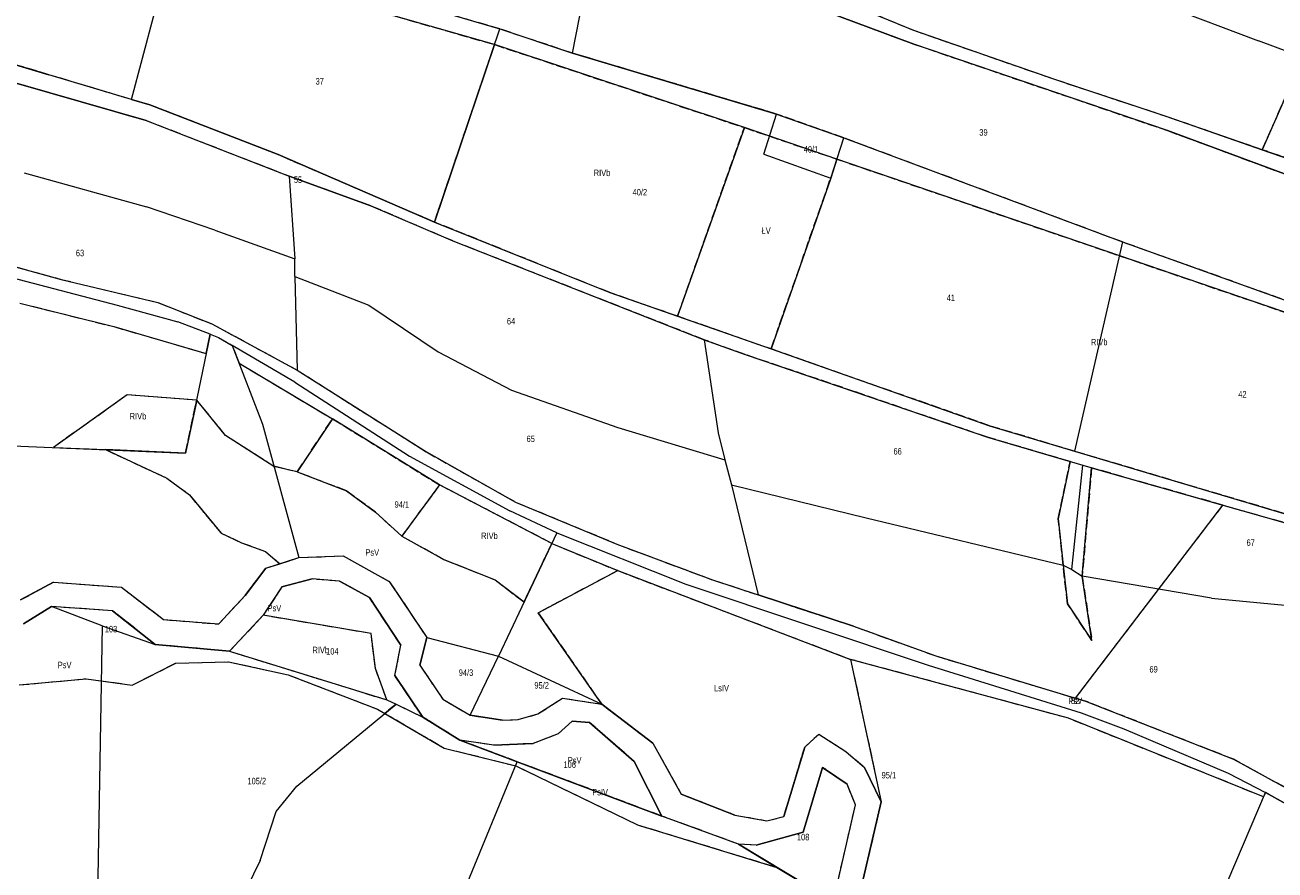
# Model space of a CAD drawing. Header units: metres. Extents: x 7496145 to 7500200, y 5498500 to 5502080.
# Tile 102 of 202: x 7496544 to 7496833, y 5501620 to 5501815. Entities that reach past the tile are written whole.
import ezdxf
from ezdxf.enums import TextEntityAlignment as Align

# ---------------------------------------------------------------- set-up
doc = ezdxf.new("R2010")
doc.units = ezdxf.units.M
doc.header["$MEASUREMENT"] = 0
for name, pattern in [('2.25_0.75', [3, 2.25, -0.75]), ('219-1000', [0]), ('egug-1000', [0])]:
    doc.linetypes.add(name, pattern=pattern)
for name, color, linetype in [('209-oznaczenie konturu klasyfikacyjnego', 7, 'CONTINUOUS'), ('211-numer działki ewidencyjnej', 7, 'CONTINUOUS'), ('217-kontur klasyfikacyjny', 7, 'CONTINUOUS'), ('218-kontur użytku gruntowego', 7, 'CONTINUOUS'), ('219-działka ewidencyjna', 7, 'CONTINUOUS')]:
    doc.layers.add(name, color=color, linetype=linetype)
doc.styles.get("Standard").update_dxf_attribs({"font": 'Working1250', "width": 0.75})

msp = doc.modelspace()

# ---------------------------------------------------------------- linework, layer by layer
at = {"layer": '217-kontur klasyfikacyjny', "color": 3, "linetype": '2.25_0.75', "lineweight": 18, "flags": 128}
for points in [[(7496829.79, 5501786.47), (7496861.99, 5501859.78)], [(7496653.73, 5501814.35), (7496578.81, 5501836.31)], [(7496681.87, 5501836.03), (7496749.34, 5501810.85)], [(7496577.71, 5501832.16), (7496652.51, 5501810.74)], [(7496726.22, 5501823.55), (7496749.28, 5501814.04)], [(7496549.6, 5501803.8), (7496508.19, 5501816.19)], [(7496670.52, 5501808.77), (7496653.73, 5501814.35)], [(7496749.28, 5501814.04), (7496781.81, 5501802.74)], [(7496638.63, 5501769.75), (7496652.51, 5501810.74)], [(7496652.51, 5501810.74), (7496710.19, 5501791.59)], [(7496717.61, 5501794.71), (7496670.52, 5501808.77)], [(7496749.34, 5501810.85), (7496807.93, 5501790.88)], [(7496572.05, 5501793.19), (7496519.76, 5501808.21)], [(7496568.65, 5501798.06), (7496549.6, 5501803.8)], [(7496781.81, 5501802.74), (7496807.75, 5501794.14)], [(7496572.88, 5501796.87), (7496568.65, 5501798.06)], [(7496602.51, 5501785.33), (7496572.88, 5501796.87)], [(7496733.12, 5501789.21), (7496717.61, 5501794.71)], [(7496807.75, 5501794.14), (7496829.79, 5501786.47)], [(7496605.06, 5501780.35), (7496572.05, 5501793.19)], [(7496694.78, 5501748.01), (7496710.19, 5501791.59)], [(7496710.19, 5501791.59), (7496731.54, 5501784.29)], [(7496797.48, 5501765.17), (7496733.12, 5501789.21)], [(7496807.93, 5501790.88), (7496858.36, 5501772.22)], [(7496859.38, 5501776.17), (7496829.79, 5501786.47)], [(7496638.63, 5501769.75), (7496602.51, 5501785.33)], [(7496730.13, 5501779.88), (7496731.54, 5501784.29)], [(7496731.54, 5501784.29), (7496852.76, 5501742.87)], [(7496623.95, 5501773.51), (7496605.06, 5501780.35)], [(7496716.36, 5501740.46), (7496730.13, 5501779.88)], [(7496642.84, 5501765.41), (7496623.95, 5501773.51)], [(7496679.11, 5501753.49), (7496638.63, 5501769.75)], [(7496700.92, 5501742.58), (7496642.84, 5501765.41)], [(7496522.04, 5501764.87), (7496552.47, 5501756.53)], [(7496853.94, 5501744.96), (7496797.48, 5501765.17)], [(7496552.47, 5501756.53), (7496574.72, 5501751.18)], [(7496542.88, 5501751.04), (7496564.6, 5501745.62)], [(7496574.72, 5501751.18), (7496587.25, 5501746.24)], [(7496694.78, 5501748.01), (7496679.11, 5501753.49)], [(7496716.36, 5501740.46), (7496694.78, 5501748.01)], [(7496564.6, 5501745.62), (7496585.94, 5501739.38)], [(7496587.25, 5501746.24), (7496606.91, 5501735.6)], [(7496585.94, 5501739.38), (7496586.85, 5501743.87)], [(7496586.85, 5501743.87), (7496588.79, 5501743.13)], [(7496588.79, 5501743.13), (7496591.92, 5501741.29)], [(7496710.35, 5501739.19), (7496700.92, 5501742.58)], [(7496591.92, 5501741.29), (7496593.51, 5501737.17)], [(7496766.83, 5501722.73), (7496716.36, 5501740.46)], [(7496593.51, 5501737.17), (7496615.09, 5501724.34)], [(7496735.73, 5501730.57), (7496710.35, 5501739.19)], [(7496606.91, 5501735.6), (7496636.76, 5501716.68)], [(7496567.67, 5501729.84), (7496550.65, 5501717.72)], [(7496583.75, 5501728.66), (7496567.67, 5501729.84)], [(7496581.14, 5501716.43), (7496583.75, 5501728.66)], [(7496590.39, 5501720.48), (7496583.75, 5501728.66)], [(7496766.36, 5501720.07), (7496735.73, 5501730.57)], [(7496606.95, 5501712.06), (7496615.09, 5501724.34)], [(7496615.09, 5501724.34), (7496639.81, 5501709.07)], [(7496786.41, 5501716.85), (7496766.83, 5501722.73)], [(7496601.58, 5501713.36), (7496590.39, 5501720.48)], [(7496785.43, 5501714.47), (7496766.36, 5501720.07)], [(7496550.65, 5501717.72), (7496562.66, 5501717.21)], [(7496562.66, 5501717.21), (7496581.14, 5501716.43)], [(7496562.66, 5501717.21), (7496576.83, 5501710.64)], [(7496636.76, 5501716.68), (7496657.31, 5501705.12)], [(7496840.47, 5501700.79), (7496786.41, 5501716.85)], [(7496606.95, 5501712.06), (7496601.58, 5501713.36)], [(7496782.68, 5501701.25), (7496785.43, 5501714.47)], [(7496576.83, 5501710.64), (7496582.05, 5501706.77)], [(7496618.33, 5501707.71), (7496606.95, 5501712.06)], [(7496790.37, 5501713.03), (7496788.2, 5501688.01)], [(7496797.67, 5501710.92), (7496790.37, 5501713.03)], [(7496820.7, 5501704.4), (7496797.67, 5501710.92)], [(7496625.02, 5501702.75), (7496618.33, 5501707.71)], [(7496639.81, 5501709.07), (7496631.08, 5501697.26)], [(7496665.76, 5501695.57), (7496639.81, 5501709.07)], [(7496582.05, 5501706.77), (7496589.36, 5501697.94)], [(7496657.31, 5501705.12), (7496680.74, 5501695.39)], [(7496631.08, 5501697.26), (7496625.02, 5501702.75)], [(7496786.64, 5501659.83), (7496820.7, 5501704.4)], [(7496820.7, 5501704.4), (7496849.47, 5501696.26)], [(7496783.79, 5501690.55), (7496782.68, 5501701.25)], [(7496589.36, 5501697.94), (7496594.05, 5501695.73)], [(7496631.08, 5501697.26), (7496640.82, 5501691.86)], [(7496594.05, 5501695.73), (7496599.64, 5501693.73)], [(7496599.64, 5501693.73), (7496602.91, 5501690.87)], [(7496659.31, 5501682.04), (7496665.76, 5501695.57)], [(7496665.76, 5501695.57), (7496680.94, 5501689.27)], [(7496680.74, 5501695.39), (7496702.83, 5501687.14)], [(7496599.7, 5501689.83), (7496602.91, 5501690.87)], [(7496602.91, 5501690.87), (7496607.31, 5501692.3)], [(7496607.31, 5501692.3), (7496617.52, 5501692.69)], [(7496617.52, 5501692.69), (7496628.2, 5501686.8)], [(7496640.82, 5501691.86), (7496652.63, 5501687.12)], [(7496784.83, 5501681.58), (7496783.79, 5501690.55)], [(7496594.91, 5501683.51), (7496599.7, 5501689.83)], [(7496610.38, 5501687.36), (7496603.41, 5501685.52)], [(7496616.73, 5501686.83), (7496610.38, 5501687.36)], [(7496680.94, 5501689.27), (7496662.59, 5501679.54)], [(7496680.94, 5501689.27), (7496734.72, 5501668.79)], [(7496788.2, 5501688.01), (7496790.42, 5501673.17)], [(7496543.03, 5501682.5), (7496550.66, 5501686.62)], [(7496550.66, 5501686.62), (7496566.37, 5501685.46)], [(7496566.37, 5501685.46), (7496576.06, 5501677.97)], [(7496603.41, 5501685.52), (7496599.1, 5501678.97)], [(7496623.61, 5501683.11), (7496616.73, 5501686.83)], [(7496628.2, 5501686.8), (7496636.84, 5501673.85)], [(7496652.63, 5501687.12), (7496659.31, 5501682.04)], [(7496702.83, 5501687.14), (7496713.39, 5501683.68)], [(7496588.83, 5501676.96), (7496594.91, 5501683.51)], [(7496630.88, 5501672.06), (7496623.61, 5501683.11)], [(7496713.39, 5501683.68), (7496735.39, 5501676.45)], [(7496790.42, 5501673.17), (7496784.83, 5501681.58)], [(7496550.22, 5501680.97), (7496543.76, 5501677.02)], [(7496564.3, 5501680.03), (7496550.22, 5501680.97)], [(7496574.14, 5501672.23), (7496564.3, 5501680.03)], [(7496599.1, 5501678.97), (7496591.29, 5501670.66)], [(7496624.01, 5501674.76), (7496599.1, 5501678.97)], [(7496662.59, 5501679.54), (7496677.25, 5501658.43)], [(7496576.06, 5501677.97), (7496588.83, 5501676.96)], [(7496735.39, 5501676.45), (7496754.41, 5501669.57)], [(7496625, 5501666.7), (7496624.01, 5501674.76)], [(7496636.84, 5501673.85), (7496635.24, 5501667.44)], [(7496591.29, 5501670.66), (7496574.14, 5501672.23)], [(7496591.29, 5501670.66), (7496627.62, 5501659.43)], [(7496629.48, 5501665.04), (7496630.88, 5501672.06)], [(7496568.81, 5501662.85), (7496578.9, 5501667.89)], [(7496578.9, 5501667.89), (7496591.07, 5501668.22)], [(7496591.07, 5501668.22), (7496604.83, 5501665.25)], [(7496635.24, 5501667.44), (7496640.57, 5501659.57)], [(7496734.72, 5501668.79), (7496741.78, 5501635.92)], [(7496785.02, 5501655.18), (7496734.72, 5501668.79)], [(7496754.41, 5501669.57), (7496786.64, 5501659.83)], [(7496542.76, 5501662.89), (7496558.2, 5501664.31)], [(7496558.2, 5501664.31), (7496568.81, 5501662.85)], [(7496604.83, 5501665.25), (7496625.48, 5501657.29)], [(7496627.62, 5501659.43), (7496625, 5501666.7)], [(7496635.95, 5501655.44), (7496629.48, 5501665.04)], [(7496629.77, 5501658.46), (7496627.17, 5501656.31)], [(7496627.62, 5501659.43), (7496629.77, 5501658.46)], [(7496629.77, 5501658.46), (7496635.95, 5501655.44)], [(7496640.57, 5501659.57), (7496646.86, 5501655.88)], [(7496662.52, 5501656.18), (7496668.19, 5501659.83)], [(7496668.19, 5501659.83), (7496677.25, 5501658.43)], [(7496788.96, 5501659.13), (7496786.64, 5501659.83)], [(7496823.14, 5501645.71), (7496788.96, 5501659.13)], [(7496625.48, 5501657.29), (7496627.17, 5501656.31)], [(7496627.17, 5501656.31), (7496640.86, 5501648.32)], [(7496646.86, 5501655.88), (7496654.37, 5501654.77)], [(7496657.97, 5501654.88), (7496662.52, 5501656.18)], [(7496677.25, 5501658.43), (7496689.06, 5501649.46)], [(7496644.51, 5501650.13), (7496635.95, 5501655.44)], [(7496654.37, 5501654.77), (7496657.97, 5501654.88)], [(7496670.4, 5501654.49), (7496667.17, 5501651.57)], [(7496674.45, 5501654.23), (7496670.4, 5501654.49)], [(7496684.76, 5501645.19), (7496674.45, 5501654.23)], [(7496830.09, 5501637.04), (7496785.02, 5501655.18)], [(7496657.76, 5501645.15), (7496644.51, 5501650.13)], [(7496652.33, 5501648.98), (7496644.51, 5501650.13)], [(7496667.17, 5501651.57), (7496661.39, 5501649.35)], [(7496724.13, 5501648.53), (7496727.4, 5501651.54)], [(7496727.4, 5501651.54), (7496733.62, 5501647.53)], [(7496640.86, 5501648.32), (7496657.43, 5501644.18)], [(7496661.39, 5501649.35), (7496652.33, 5501648.98)], [(7496689.06, 5501649.46), (7496695.63, 5501637.69)], [(7496719.31, 5501632.5), (7496724.13, 5501648.53)], [(7496733.62, 5501647.53), (7496737.93, 5501643.81)], [(7496657.43, 5501644.18), (7496685.54, 5501630.58)], [(7496691.13, 5501632.61), (7496657.76, 5501645.15)], [(7496691.13, 5501632.61), (7496684.76, 5501645.19)], [(7496848.28, 5501631.99), (7496823.14, 5501645.71)], [(7496728.22, 5501643.85), (7496723.73, 5501628.85)], [(7496733.93, 5501639.97), (7496728.22, 5501643.85)], [(7496737.93, 5501643.81), (7496741.78, 5501635.92)], [(7496735.85, 5501635.21), (7496733.93, 5501639.97)], [(7496695.63, 5501637.69), (7496708.01, 5501632.84)], [(7496741.78, 5501635.92), (7496737.64, 5501618.06)], [(7496830.51, 5501638.03), (7496830.09, 5501637.04)], [(7496844.6, 5501630.21), (7496830.51, 5501638.03)], [(7496708.8, 5501626.14), (7496691.13, 5501632.61)], [(7496708.01, 5501632.84), (7496715.4, 5501631.53)], [(7496715.4, 5501631.53), (7496719.31, 5501632.5)], [(7496731.82, 5501617.69), (7496735.85, 5501635.21)], [(7496685.54, 5501630.58), (7496717.72, 5501620.76)], [(7496723.73, 5501628.85), (7496712.95, 5501625.86)], [(7496708.8, 5501626.14), (7496717.72, 5501620.76)], [(7496712.95, 5501625.86), (7496708.8, 5501626.14)], [(7496717.72, 5501620.76), (7496730.92, 5501612.8)]]:
    msp.add_lwpolyline(points, dxfattribs=at)
at = {"layer": '218-kontur użytku gruntowego', "color": 3, "linetype": 'egug-1000', "lineweight": 18, "flags": 128}
for points in [[(7496861.99, 5501859.78), (7496829.79, 5501786.47)], [(7496578.81, 5501836.31), (7496653.73, 5501814.35)], [(7496749.34, 5501810.85), (7496681.87, 5501836.03)], [(7496652.51, 5501810.74), (7496577.71, 5501832.16)], [(7496726.22, 5501823.55), (7496749.28, 5501814.04)], [(7496549.6, 5501803.8), (7496508.19, 5501816.19)], [(7496653.73, 5501814.35), (7496670.52, 5501808.77)], [(7496749.28, 5501814.04), (7496781.81, 5501802.74)], [(7496652.51, 5501810.74), (7496638.63, 5501769.75)], [(7496710.19, 5501791.59), (7496652.51, 5501810.74)], [(7496670.52, 5501808.77), (7496717.61, 5501794.71)], [(7496807.93, 5501790.88), (7496749.34, 5501810.85)], [(7496519.76, 5501808.21), (7496572.05, 5501793.19)], [(7496568.65, 5501798.06), (7496549.6, 5501803.8)], [(7496781.81, 5501802.74), (7496807.75, 5501794.14)], [(7496572.88, 5501796.87), (7496568.65, 5501798.06)], [(7496602.51, 5501785.33), (7496572.88, 5501796.87)], [(7496717.61, 5501794.71), (7496733.12, 5501789.21)], [(7496807.75, 5501794.14), (7496829.79, 5501786.47)], [(7496572.05, 5501793.19), (7496605.06, 5501780.35)], [(7496710.19, 5501791.59), (7496694.78, 5501748.01)], [(7496731.54, 5501784.29), (7496710.19, 5501791.59)], [(7496733.12, 5501789.21), (7496797.48, 5501765.17)], [(7496858.36, 5501772.22), (7496807.93, 5501790.88)], [(7496829.79, 5501786.47), (7496859.38, 5501776.17)], [(7496638.63, 5501769.75), (7496602.51, 5501785.33)], [(7496731.54, 5501784.29), (7496730.13, 5501779.88)], [(7496852.76, 5501742.87), (7496731.54, 5501784.29)], [(7496605.06, 5501780.35), (7496623.95, 5501773.51)], [(7496730.13, 5501779.88), (7496716.36, 5501740.46)], [(7496623.95, 5501773.51), (7496642.84, 5501765.41)], [(7496638.63, 5501769.75), (7496679.11, 5501753.49)], [(7496642.84, 5501765.41), (7496700.92, 5501742.58)], [(7496522.04, 5501764.87), (7496552.47, 5501756.53)], [(7496797.48, 5501765.17), (7496853.94, 5501744.96)], [(7496552.47, 5501756.53), (7496574.72, 5501751.18)], [(7496542.88, 5501751.04), (7496564.6, 5501745.62)], [(7496574.72, 5501751.18), (7496587.25, 5501746.24)], [(7496679.11, 5501753.49), (7496694.78, 5501748.01)], [(7496694.78, 5501748.01), (7496716.36, 5501740.46)], [(7496564.6, 5501745.62), (7496585.94, 5501739.38)], [(7496587.25, 5501746.24), (7496606.91, 5501735.6)], [(7496585.94, 5501739.38), (7496586.85, 5501743.87)], [(7496586.85, 5501743.87), (7496588.79, 5501743.13)], [(7496588.79, 5501743.13), (7496591.92, 5501741.29)], [(7496700.92, 5501742.58), (7496710.35, 5501739.19)], [(7496591.92, 5501741.29), (7496593.51, 5501737.17)], [(7496716.36, 5501740.46), (7496766.83, 5501722.73)], [(7496593.51, 5501737.17), (7496615.09, 5501724.34)], [(7496710.35, 5501739.19), (7496735.73, 5501730.57)], [(7496606.91, 5501735.6), (7496636.76, 5501716.68)], [(7496567.67, 5501729.84), (7496550.65, 5501717.72)], [(7496583.75, 5501728.66), (7496567.67, 5501729.84)], [(7496583.75, 5501728.66), (7496581.14, 5501716.43)], [(7496590.39, 5501720.48), (7496583.75, 5501728.66)], [(7496735.73, 5501730.57), (7496766.36, 5501720.07)], [(7496615.09, 5501724.34), (7496606.95, 5501712.06)], [(7496639.81, 5501709.07), (7496615.09, 5501724.34)], [(7496766.83, 5501722.73), (7496786.41, 5501716.85)], [(7496601.58, 5501713.36), (7496590.39, 5501720.48)], [(7496766.36, 5501720.07), (7496785.43, 5501714.47)], [(7496550.65, 5501717.72), (7496562.66, 5501717.21)], [(7496562.66, 5501717.21), (7496576.83, 5501710.64)], [(7496581.14, 5501716.43), (7496562.66, 5501717.21)], [(7496636.76, 5501716.68), (7496657.31, 5501705.12)], [(7496786.41, 5501716.85), (7496840.47, 5501700.79)], [(7496606.95, 5501712.06), (7496601.58, 5501713.36)], [(7496785.43, 5501714.47), (7496782.68, 5501701.25)], [(7496576.83, 5501710.64), (7496582.05, 5501706.77)], [(7496606.95, 5501712.06), (7496618.33, 5501707.71)], [(7496788.2, 5501688.01), (7496790.37, 5501713.03)], [(7496790.37, 5501713.03), (7496797.67, 5501710.92)], [(7496797.67, 5501710.92), (7496820.7, 5501704.4)], [(7496618.33, 5501707.71), (7496625.02, 5501702.75)], [(7496639.81, 5501709.07), (7496631.08, 5501697.26)], [(7496665.76, 5501695.57), (7496639.81, 5501709.07)], [(7496582.05, 5501706.77), (7496589.36, 5501697.94)], [(7496657.31, 5501705.12), (7496680.74, 5501695.39)], [(7496625.02, 5501702.75), (7496631.08, 5501697.26)], [(7496786.64, 5501659.83), (7496820.7, 5501704.4)], [(7496820.7, 5501704.4), (7496849.47, 5501696.26)], [(7496782.68, 5501701.25), (7496783.79, 5501690.55)], [(7496589.36, 5501697.94), (7496594.05, 5501695.73)], [(7496631.08, 5501697.26), (7496640.82, 5501691.86)], [(7496594.05, 5501695.73), (7496599.64, 5501693.73)], [(7496599.64, 5501693.73), (7496602.91, 5501690.87)], [(7496659.31, 5501682.04), (7496665.76, 5501695.57)], [(7496665.76, 5501695.57), (7496680.94, 5501689.27)], [(7496680.74, 5501695.39), (7496702.83, 5501687.14)], [(7496599.7, 5501689.83), (7496602.91, 5501690.87)], [(7496602.91, 5501690.87), (7496607.31, 5501692.3)], [(7496607.31, 5501692.3), (7496617.52, 5501692.69)], [(7496617.52, 5501692.69), (7496628.2, 5501686.8)], [(7496640.82, 5501691.86), (7496652.63, 5501687.12)], [(7496783.79, 5501690.55), (7496784.83, 5501681.58)], [(7496594.91, 5501683.51), (7496599.7, 5501689.83)], [(7496610.38, 5501687.36), (7496603.41, 5501685.52)], [(7496616.73, 5501686.83), (7496610.38, 5501687.36)], [(7496662.59, 5501679.54), (7496680.94, 5501689.27)], [(7496680.94, 5501689.27), (7496734.72, 5501668.79)], [(7496790.42, 5501673.17), (7496788.2, 5501688.01)], [(7496543.03, 5501682.5), (7496550.66, 5501686.62)], [(7496550.66, 5501686.62), (7496566.37, 5501685.46)], [(7496566.37, 5501685.46), (7496576.06, 5501677.97)], [(7496603.41, 5501685.52), (7496599.1, 5501678.97)], [(7496623.61, 5501683.11), (7496616.73, 5501686.83)], [(7496628.2, 5501686.8), (7496636.84, 5501673.85)], [(7496652.63, 5501687.12), (7496659.31, 5501682.04)], [(7496702.83, 5501687.14), (7496713.39, 5501683.68)], [(7496588.83, 5501676.96), (7496594.91, 5501683.51)], [(7496630.88, 5501672.06), (7496623.61, 5501683.11)], [(7496713.39, 5501683.68), (7496735.39, 5501676.45)], [(7496784.83, 5501681.58), (7496790.42, 5501673.17)], [(7496550.22, 5501680.97), (7496543.76, 5501677.02)], [(7496564.3, 5501680.03), (7496550.22, 5501680.97)], [(7496574.14, 5501672.23), (7496564.3, 5501680.03)], [(7496599.1, 5501678.97), (7496591.29, 5501670.66)], [(7496624.01, 5501674.76), (7496599.1, 5501678.97)], [(7496677.25, 5501658.43), (7496662.59, 5501679.54)], [(7496576.06, 5501677.97), (7496588.83, 5501676.96)], [(7496735.39, 5501676.45), (7496754.41, 5501669.57)], [(7496625, 5501666.7), (7496624.01, 5501674.76)], [(7496636.84, 5501673.85), (7496635.24, 5501667.44)], [(7496591.29, 5501670.66), (7496574.14, 5501672.23)], [(7496591.29, 5501670.66), (7496627.62, 5501659.43)], [(7496629.48, 5501665.04), (7496630.88, 5501672.06)], [(7496568.81, 5501662.85), (7496578.9, 5501667.89)], [(7496578.9, 5501667.89), (7496591.07, 5501668.22)], [(7496591.07, 5501668.22), (7496604.83, 5501665.25)], [(7496635.24, 5501667.44), (7496640.57, 5501659.57)], [(7496734.72, 5501668.79), (7496741.78, 5501635.92)], [(7496785.02, 5501655.18), (7496734.72, 5501668.79)], [(7496754.41, 5501669.57), (7496786.64, 5501659.83)], [(7496542.76, 5501662.89), (7496558.2, 5501664.31)], [(7496558.2, 5501664.31), (7496568.81, 5501662.85)], [(7496604.83, 5501665.25), (7496625.48, 5501657.29)], [(7496627.62, 5501659.43), (7496625, 5501666.7)], [(7496635.95, 5501655.44), (7496629.48, 5501665.04)], [(7496629.77, 5501658.46), (7496627.17, 5501656.31)], [(7496627.62, 5501659.43), (7496629.77, 5501658.46)], [(7496629.77, 5501658.46), (7496635.95, 5501655.44)], [(7496640.57, 5501659.57), (7496646.86, 5501655.88)], [(7496662.52, 5501656.18), (7496668.19, 5501659.83)], [(7496668.19, 5501659.83), (7496677.25, 5501658.43)], [(7496786.64, 5501659.83), (7496788.96, 5501659.13)], [(7496788.96, 5501659.13), (7496823.14, 5501645.71)], [(7496625.48, 5501657.29), (7496627.17, 5501656.31)], [(7496627.17, 5501656.31), (7496640.86, 5501648.32)], [(7496646.86, 5501655.88), (7496654.37, 5501654.77)], [(7496657.97, 5501654.88), (7496662.52, 5501656.18)], [(7496677.25, 5501658.43), (7496689.06, 5501649.46)], [(7496644.51, 5501650.13), (7496635.95, 5501655.44)], [(7496654.37, 5501654.77), (7496657.97, 5501654.88)], [(7496670.4, 5501654.49), (7496667.17, 5501651.57)], [(7496674.45, 5501654.23), (7496670.4, 5501654.49)], [(7496684.76, 5501645.19), (7496674.45, 5501654.23)], [(7496830.09, 5501637.04), (7496785.02, 5501655.18)], [(7496657.76, 5501645.15), (7496644.51, 5501650.13)], [(7496652.33, 5501648.98), (7496644.51, 5501650.13)], [(7496667.17, 5501651.57), (7496661.39, 5501649.35)], [(7496724.13, 5501648.53), (7496727.4, 5501651.54)], [(7496727.4, 5501651.54), (7496733.62, 5501647.53)], [(7496640.86, 5501648.32), (7496657.43, 5501644.18)], [(7496661.39, 5501649.35), (7496652.33, 5501648.98)], [(7496689.06, 5501649.46), (7496695.63, 5501637.69)], [(7496719.31, 5501632.5), (7496724.13, 5501648.53)], [(7496733.62, 5501647.53), (7496737.93, 5501643.81)], [(7496657.43, 5501644.18), (7496685.54, 5501630.58)], [(7496691.13, 5501632.61), (7496657.76, 5501645.15)], [(7496691.13, 5501632.61), (7496684.76, 5501645.19)], [(7496823.14, 5501645.71), (7496848.28, 5501631.99)], [(7496728.22, 5501643.85), (7496723.73, 5501628.85)], [(7496733.93, 5501639.97), (7496728.22, 5501643.85)], [(7496737.93, 5501643.81), (7496741.78, 5501635.92)], [(7496735.85, 5501635.21), (7496733.93, 5501639.97)], [(7496695.63, 5501637.69), (7496708.01, 5501632.84)], [(7496741.78, 5501635.92), (7496737.64, 5501618.06)], [(7496830.51, 5501638.03), (7496830.09, 5501637.04)], [(7496844.6, 5501630.21), (7496830.51, 5501638.03)], [(7496708.8, 5501626.14), (7496691.13, 5501632.61)], [(7496708.01, 5501632.84), (7496715.4, 5501631.53)], [(7496715.4, 5501631.53), (7496719.31, 5501632.5)], [(7496731.82, 5501617.69), (7496735.85, 5501635.21)], [(7496685.54, 5501630.58), (7496717.72, 5501620.76)], [(7496723.73, 5501628.85), (7496712.95, 5501625.86)], [(7496708.8, 5501626.14), (7496717.72, 5501620.76)], [(7496712.95, 5501625.86), (7496708.8, 5501626.14)], [(7496717.72, 5501620.76), (7496730.92, 5501612.8)]]:
    msp.add_lwpolyline(points, dxfattribs=at)
at = {"layer": '219-działka ewidencyjna', "color": 3, "linetype": '219-1000', "lineweight": 18, "flags": 128}
for points in [[(7496670.52, 5501808.77), (7496676.15, 5501837.47)], [(7496568.65, 5501798.06), (7496578.81, 5501836.31)], [(7496578.81, 5501836.31), (7496653.73, 5501814.35)], [(7496681.87, 5501836.03), (7496749.34, 5501810.85)], [(7496726.22, 5501823.55), (7496749.28, 5501814.04)], [(7496807.28, 5501819.81), (7496828.9, 5501811.64)], [(7496508.19, 5501816.19), (7496549.6, 5501803.8)], [(7496638.63, 5501769.75), (7496653.73, 5501814.35)], [(7496653.73, 5501814.35), (7496670.52, 5501808.77)], [(7496749.28, 5501814.04), (7496781.81, 5501802.74)], [(7496859.28, 5501800.31), (7496828.9, 5501811.64)], [(7496717.61, 5501794.71), (7496670.52, 5501808.77)], [(7496807.93, 5501790.88), (7496749.34, 5501810.85)], [(7496572.05, 5501793.19), (7496519.76, 5501808.21)], [(7496568.65, 5501798.06), (7496549.6, 5501803.8)], [(7496781.81, 5501802.74), (7496807.75, 5501794.14)], [(7496568.65, 5501798.06), (7496572.88, 5501796.87)], [(7496572.88, 5501796.87), (7496602.51, 5501785.33)], [(7496714.66, 5501785.44), (7496717.61, 5501794.71)], [(7496717.61, 5501794.71), (7496733.12, 5501789.21)], [(7496807.75, 5501794.14), (7496859.38, 5501776.17)], [(7496572.05, 5501793.19), (7496605.06, 5501780.35)], [(7496730.13, 5501779.88), (7496733.12, 5501789.21)], [(7496733.12, 5501789.21), (7496797.48, 5501765.17)], [(7496807.93, 5501790.88), (7496858.36, 5501772.22)], [(7496602.51, 5501785.33), (7496638.63, 5501769.75)], [(7496714.66, 5501785.44), (7496730.13, 5501779.88)], [(7496543.87, 5501781.16), (7496572.14, 5501773.3)], [(7496623.95, 5501773.51), (7496605.06, 5501780.35)], [(7496605.06, 5501780.35), (7496606.39, 5501761.27)], [(7496730.13, 5501779.88), (7496716.36, 5501740.46)], [(7496587.92, 5501767.86), (7496572.14, 5501773.3)], [(7496623.95, 5501773.51), (7496642.84, 5501765.41)], [(7496638.63, 5501769.75), (7496679.11, 5501753.49)], [(7496587.92, 5501767.86), (7496606.39, 5501761.27)], [(7496642.84, 5501765.41), (7496700.92, 5501742.58)], [(7496522.04, 5501764.87), (7496552.47, 5501756.53)], [(7496797.48, 5501765.17), (7496786.41, 5501716.85)], [(7496797.48, 5501765.17), (7496853.94, 5501744.96)], [(7496529.46, 5501760), (7496565.38, 5501750.56)], [(7496606.41, 5501757.23), (7496606.39, 5501761.27)], [(7496606.41, 5501757.23), (7496606.91, 5501735.6)], [(7496606.41, 5501757.23), (7496623.45, 5501750.59)], [(7496552.47, 5501756.53), (7496574.72, 5501751.18)], [(7496574.72, 5501751.18), (7496587.25, 5501746.24)], [(7496679.11, 5501753.49), (7496716.36, 5501740.46)], [(7496565.38, 5501750.56), (7496579.41, 5501746.71)], [(7496623.45, 5501750.59), (7496639.46, 5501739.79)], [(7496586.85, 5501743.87), (7496579.41, 5501746.71)], [(7496587.25, 5501746.24), (7496606.91, 5501735.6)], [(7496586.85, 5501743.87), (7496581.14, 5501716.43)], [(7496586.85, 5501743.87), (7496588.79, 5501743.13)], [(7496588.79, 5501743.13), (7496591.92, 5501741.29)], [(7496700.92, 5501742.58), (7496704.17, 5501721.11)], [(7496700.92, 5501742.58), (7496710.35, 5501739.19)], [(7496591.92, 5501741.29), (7496598.92, 5501723.13)], [(7496606.37, 5501732.83), (7496591.92, 5501741.29)], [(7496639.46, 5501739.79), (7496656.42, 5501730.93)], [(7496716.36, 5501740.46), (7496766.83, 5501722.73)], [(7496710.35, 5501739.19), (7496735.73, 5501730.57)], [(7496606.91, 5501735.6), (7496636.76, 5501716.68)], [(7496606.37, 5501732.83), (7496632.9, 5501715.73)], [(7496656.42, 5501730.93), (7496680.96, 5501722.3)], [(7496735.73, 5501730.57), (7496766.36, 5501720.07)], [(7496598.92, 5501723.13), (7496607.31, 5501692.3)], [(7496680.96, 5501722.3), (7496705.66, 5501714.88)], [(7496766.83, 5501722.73), (7496786.41, 5501716.85)], [(7496476.04, 5501720.86), (7496581.14, 5501716.43)], [(7496704.17, 5501721.11), (7496705.66, 5501714.88)], [(7496766.36, 5501720.07), (7496788.31, 5501713.63)], [(7496636.76, 5501716.68), (7496657.31, 5501705.12)], [(7496786.41, 5501716.85), (7496840.47, 5501700.79)], [(7496632.9, 5501715.73), (7496656.06, 5501703.06)], [(7496705.66, 5501714.88), (7496707.2, 5501709.08)], [(7496785.77, 5501689.57), (7496788.31, 5501713.63)], [(7496788.31, 5501713.63), (7496797.67, 5501710.92)], [(7496797.67, 5501710.92), (7496849.47, 5501696.26)], [(7496707.2, 5501709.08), (7496738.29, 5501701.46)], [(7496707.2, 5501709.08), (7496713.39, 5501683.68)], [(7496657.31, 5501705.12), (7496680.74, 5501695.39)], [(7496666.91, 5501698), (7496656.06, 5501703.06)], [(7496738.29, 5501701.46), (7496783.79, 5501690.55)], [(7496666.91, 5501698), (7496653.42, 5501669.54)], [(7496666.91, 5501698), (7496696.68, 5501686.18)], [(7496680.74, 5501695.39), (7496702.83, 5501687.14)], [(7496599.7, 5501689.83), (7496607.31, 5501692.3)], [(7496607.31, 5501692.3), (7496617.52, 5501692.69)], [(7496617.52, 5501692.69), (7496628.2, 5501686.8)], [(7496783.79, 5501690.55), (7496785.77, 5501689.57)], [(7496599.7, 5501689.83), (7496594.91, 5501683.51)], [(7496603.41, 5501685.52), (7496610.38, 5501687.36)], [(7496616.73, 5501686.83), (7496610.38, 5501687.36)], [(7496785.77, 5501689.57), (7496788.2, 5501688.01)], [(7496818.04, 5501682.89), (7496788.2, 5501688.01)], [(7496550.66, 5501686.62), (7496543.03, 5501682.5)], [(7496550.66, 5501686.62), (7496566.37, 5501685.46)], [(7496566.37, 5501685.46), (7496576.06, 5501677.97)], [(7496603.41, 5501685.52), (7496599.1, 5501678.97)], [(7496616.73, 5501686.83), (7496623.61, 5501683.11)], [(7496628.2, 5501686.8), (7496636.84, 5501673.85)], [(7496696.68, 5501686.18), (7496752.63, 5501667.42)], [(7496702.83, 5501687.14), (7496713.39, 5501683.68)], [(7496588.83, 5501676.96), (7496594.91, 5501683.51)], [(7496623.61, 5501683.11), (7496630.88, 5501672.06)], [(7496735.39, 5501676.45), (7496713.39, 5501683.68)], [(7496818.04, 5501682.89), (7496855.14, 5501679.35)], [(7496543.76, 5501677.02), (7496550.22, 5501680.97)], [(7496564.3, 5501680.03), (7496550.22, 5501680.97)], [(7496561.91, 5501676.5), (7496550.22, 5501680.97)], [(7496564.3, 5501680.03), (7496574.14, 5501672.23)], [(7496591.29, 5501670.66), (7496599.1, 5501678.97)], [(7496561.91, 5501676.5), (7496560.86, 5501613.98)], [(7496561.91, 5501676.5), (7496574.14, 5501672.23)], [(7496576.06, 5501677.97), (7496588.83, 5501676.96)], [(7496735.39, 5501676.45), (7496754.41, 5501669.57)], [(7496635.24, 5501667.44), (7496636.84, 5501673.85)], [(7496636.84, 5501673.85), (7496653.42, 5501669.54)], [(7496574.14, 5501672.23), (7496591.29, 5501670.66)], [(7496591.29, 5501670.66), (7496627.62, 5501659.43)], [(7496629.48, 5501665.04), (7496630.88, 5501672.06)], [(7496635.24, 5501667.44), (7496640.57, 5501659.57)], [(7496646.86, 5501655.88), (7496653.42, 5501669.54)], [(7496653.42, 5501669.54), (7496677.25, 5501658.43)], [(7496752.63, 5501667.42), (7496787.93, 5501656.47)], [(7496754.41, 5501669.57), (7496788.96, 5501659.13)], [(7496629.48, 5501665.04), (7496635.95, 5501655.44)], [(7496606.83, 5501639.48), (7496629.77, 5501658.46)], [(7496627.62, 5501659.43), (7496629.77, 5501658.46)], [(7496629.77, 5501658.46), (7496635.95, 5501655.44)], [(7496640.57, 5501659.57), (7496646.86, 5501655.88)], [(7496662.52, 5501656.18), (7496668.19, 5501659.83)], [(7496668.19, 5501659.83), (7496677.25, 5501658.43)], [(7496788.96, 5501659.13), (7496823.14, 5501645.71)], [(7496654.37, 5501654.77), (7496646.86, 5501655.88)], [(7496657.97, 5501654.88), (7496662.52, 5501656.18)], [(7496689.06, 5501649.46), (7496677.25, 5501658.43)], [(7496787.93, 5501656.47), (7496797.83, 5501652.77)], [(7496635.95, 5501655.44), (7496644.51, 5501650.13)], [(7496654.37, 5501654.77), (7496657.97, 5501654.88)], [(7496667.17, 5501651.57), (7496670.4, 5501654.49)], [(7496670.4, 5501654.49), (7496674.45, 5501654.23)], [(7496674.45, 5501654.23), (7496684.76, 5501645.19)], [(7496797.83, 5501652.77), (7496821.91, 5501642.54)], [(7496652.33, 5501648.98), (7496644.51, 5501650.13)], [(7496644.51, 5501650.13), (7496657.76, 5501645.15)], [(7496667.17, 5501651.57), (7496661.39, 5501649.35)], [(7496724.13, 5501648.53), (7496727.4, 5501651.54)], [(7496727.4, 5501651.54), (7496733.62, 5501647.53)], [(7496652.33, 5501648.98), (7496661.39, 5501649.35)], [(7496689.06, 5501649.46), (7496695.63, 5501637.69)], [(7496724.13, 5501648.53), (7496719.31, 5501632.5)], [(7496733.62, 5501647.53), (7496737.93, 5501643.81)], [(7496645.66, 5501615.76), (7496657.76, 5501645.15)], [(7496657.76, 5501645.15), (7496691.13, 5501632.61)], [(7496684.76, 5501645.19), (7496691.13, 5501632.61)], [(7496823.14, 5501645.71), (7496848.28, 5501631.99)], [(7496723.73, 5501628.85), (7496728.22, 5501643.85)], [(7496728.22, 5501643.85), (7496733.93, 5501639.97)], [(7496741.78, 5501635.92), (7496737.93, 5501643.81)], [(7496821.91, 5501642.54), (7496830.51, 5501638.03)], [(7496602.11, 5501633.63), (7496606.83, 5501639.48)], [(7496735.85, 5501635.21), (7496733.93, 5501639.97)], [(7496708.01, 5501632.84), (7496695.63, 5501637.69)], [(7496737.64, 5501618.06), (7496741.78, 5501635.92)], [(7496807.73, 5501584.57), (7496830.51, 5501638.03)], [(7496830.51, 5501638.03), (7496844.6, 5501630.21)], [(7496598.35, 5501622.31), (7496602.11, 5501633.63)], [(7496708.8, 5501626.14), (7496691.13, 5501632.61)], [(7496708.01, 5501632.84), (7496715.4, 5501631.53)], [(7496715.4, 5501631.53), (7496719.31, 5501632.5)], [(7496731.82, 5501617.69), (7496735.85, 5501635.21)], [(7496712.95, 5501625.86), (7496723.73, 5501628.85)], [(7496730.92, 5501612.8), (7496708.8, 5501626.14)], [(7496712.95, 5501625.86), (7496708.8, 5501626.14)], [(7496598.35, 5501622.31), (7496590.61, 5501606.38)]]:
    msp.add_lwpolyline(points, dxfattribs=at)

# ---------------------------------------------------------------- texts
at = {"layer": '209-oznaczenie konturu klasyfikacyjnego', "color": 3, "linetype": 'Continuous', "lineweight": 18, "width": 0.79}
for s, p in [('RIVb', (7496675.41, 5501780.38)), ('ŁV', (7496714.16, 5501767.03)), ('RIVb', (7496790.21, 5501741.3)), ('RIVb', (7496568.26, 5501724.19)), ('RIVb', (7496649.42, 5501696.56)), ('PsV', (7496622.69, 5501692.72)), ('PsV', (7496600.1, 5501679.87)), ('RIVb', (7496610.46, 5501670.2)), ('PsV', (7496551.65, 5501666.73)), ('LsIV', (7496703.19, 5501661.4)), ('PsV', (7496785.06, 5501658.47)), ('PsV', (7496669.42, 5501644.72)), ('PsIV', (7496675.06, 5501637.39))]:
    msp.add_text(s, height=1.5, dxfattribs=at).set_placement(p)
at = {"layer": '211-numer działki ewidencyjnej', "color": 3, "linetype": 'Continuous', "lineweight": 18, "width": 0.79}
for s, p in [('37', (7496611.19, 5501803.03)), ('39', (7496764.44, 5501791.22)), ('40/1', (7496723.89, 5501787.3)), ('55', (7496606.15, 5501780.29)), ('40/2', (7496684.38, 5501777.41)), ('63', (7496555.83, 5501763.37)), ('41', (7496756.92, 5501753.03)), ('64', (7496655.36, 5501747.62)), ('42', (7496824.24, 5501730.74)), ('65', (7496659.9, 5501720.46)), ('94/1', (7496629.42, 5501705.29)), ('67', (7496826.15, 5501696.49)), ('103', (7496562.51, 5501676.52)), ('104', (7496613.62, 5501671.4)), ('105/2', (7496595.44, 5501641.44))]:
    msp.add_text(s, height=1.5, dxfattribs=at).set_placement(p, align=Align.TOP_LEFT)
for s, p in [('66', (7496744.62, 5501716.08)), ('69', (7496803.72, 5501665.75)), ('94/3', (7496644.24, 5501664.96)), ('95/2', (7496661.71, 5501662.03)), ('82', (7496785.6, 5501658.47)), ('106', (7496668.42, 5501643.72)), ('95/1', (7496741.88, 5501641.29)), ('108', (7496722.33, 5501627.01))]:
    msp.add_text(s, height=1.5, dxfattribs=at).set_placement(p)

doc.saveas('drawing.dxf')
